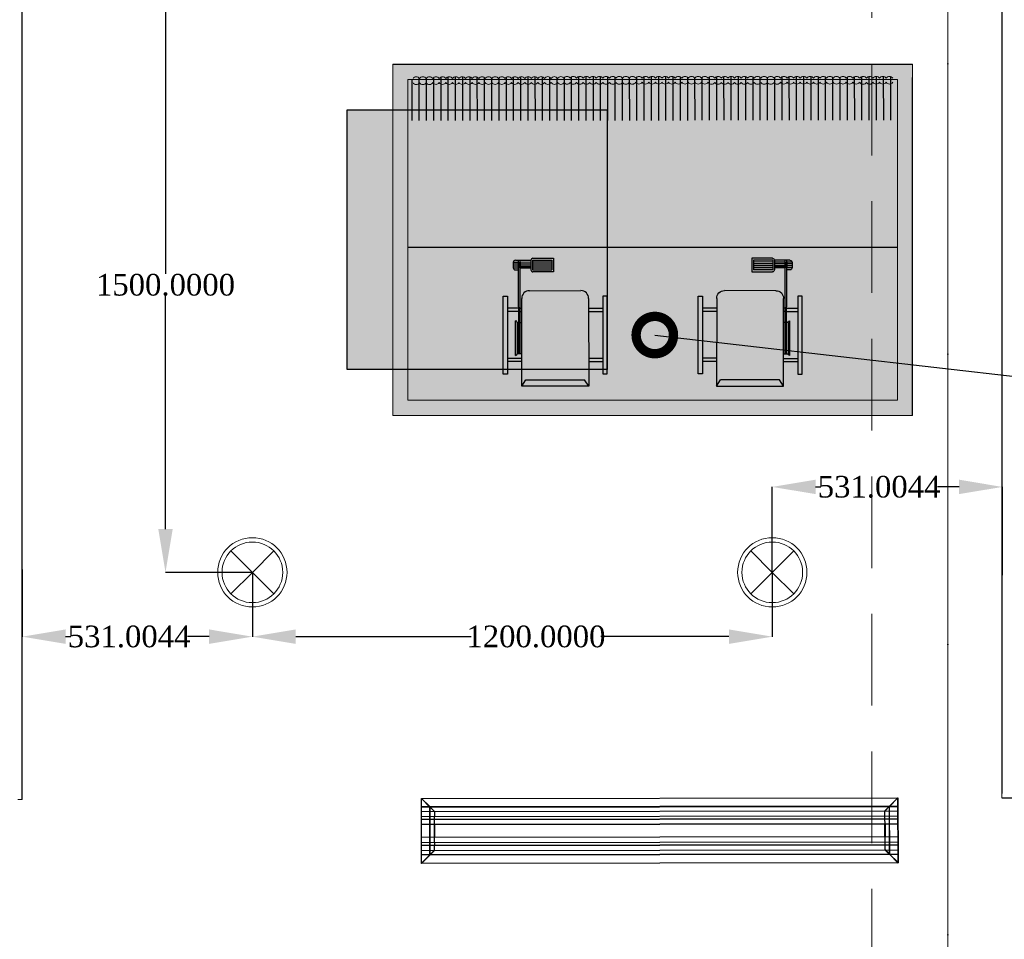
# Model space of a CAD drawing. Header units: millimetres. Extents: x 0 to 88385, y 0 to 41127.
# Tile 143 of 244: x 65089 to 67362, y 22521 to 24644. Entities that reach past the tile are written whole.
import ezdxf
from ezdxf import colors
from ezdxf.entities.mleader import LeaderData, LeaderLine
from ezdxf.enums import TextEntityAlignment as Align
from ezdxf.math import Vec2, Vec3

# ---------------------------------------------------------------- set-up
doc = ezdxf.new("R2010")
doc.units = ezdxf.units.MM
doc.header["$MEASUREMENT"] = 0
doc.linetypes.add('Dot & Dashed', pattern=[670.277762, 317.5, -176.388889, 0, -176.388874])
doc.linetypes.add('Hidden', pattern=[317.5, 211.666667, -105.833333])
for name, color, linetype in [('- განათება', 7, 'Continuous'), ('- მექანიკური ნაწილი', 7, 'Continuous'), ('Edges', 7, 'Continuous'), ('New_Structural - Bearing', 7, 'Continuous'), ('Structural - Bearing', 7, 'Continuous'), ('Structural - Grid', 7, 'Continuous')]:
    doc.layers.add(name, color=color, linetype=linetype)
for name, color, linetype, lineweight in [('heating-cooling1', 7, 'Continuous', 0), ('HVAC Room Number', 7, 'Continuous', 0), ('New_Structural - Bearing_Pen_No__1', 7, 'Continuous', 13)]:
    doc.layers.add(name, color=color, linetype=linetype, lineweight=lineweight)
for name, color, linetype, lineweight, true_color in [('New_Interior - Lamp_Pen_No__77', 7, 'Continuous', 20, 0xffeb28), ('New_Structural - Bearing_Pen_No__5', 7, 'Continuous', 25, 0x40a5ff), ('Structural - Bearing_Pen_No__81', 7, 'Continuous', 20, 0x6a6a6a), ('Structural - Grid_Pen_No__81', 7, 'Continuous', 20, 0x6a6a6a)]:
    doc.layers.add(name, color=color, linetype=linetype, lineweight=lineweight, true_color=true_color)
doc.styles.add('CT', font='ARIALN.TTF', dxfattribs={"height": 200})
doc.styles.add('GENERATED_STYLE_2', font='txt')
doc.styles.get("Standard").update_dxf_attribs({"font": 'sylfaen.ttf'})
doc.dimstyles.get("Standard").update_dxf_attribs({"dimtxt": 0.18, "dimasz": 0.18, "dimexe": 0.18, "dimexo": 0.0625, "dimgap": 0.09, "dimtad": 0, "dimtih": 1, "dimtoh": 1, "dimdec": 4, "dimzin": 0, "dimdsep": 46, "dimtxsty": 'Standard', "dimcen": 0.09, "dimadec": 0, "dimazin": 0, "dimtfac": 1, "dimtdec": 4, "dimtofl": 0, "dimtmove": 0, "dimatfit": 3, "dimfxl": 1, "dimtolj": 1, "dimtzin": 0, "dimarcsym": 0})

# ---------------------------------------------------------------- blocks, each defined once
blk = doc.blocks.new('Wall_61', base_point=(-19144.8, 39238))
at = {"layer": 'New_Structural - Bearing_Pen_No__1', "color": 7, "linetype": 'Continuous', "lineweight": 13, "flags": 128}
blk.add_lwpolyline([(-19144.8, 22843.6), (-19154.8, 22843.6)], dxfattribs=at)
at = {"layer": 'New_Structural - Bearing_Pen_No__5', "color": 161, "linetype": 'Continuous', "lineweight": 25, "true_color": 0x40a5ff, "flags": 128}
blk.add_lwpolyline([(-19144.8, 22843.6), (-19144.8, 33093.1)], dxfattribs=at)
blk = doc.blocks.new('Wall_69', base_point=(-4783.8, 22847.1))
at = {"layer": 'New_Structural - Bearing_Pen_No__1', "color": 7, "linetype": 'Continuous', "lineweight": 13, "flags": 128}
blk.add_lwpolyline([(-16883.8, 22847.1), (-16883.8, 22857.1)], dxfattribs=at)
at = {"layer": 'New_Structural - Bearing_Pen_No__5', "color": 161, "linetype": 'Continuous', "lineweight": 25, "true_color": 0x40a5ff, "flags": 128}
blk.add_lwpolyline([(-16883.8, 22847.1), (-16683.8, 22847.1)], dxfattribs=at)
blk = doc.blocks.new('Wall_70', base_point=(-16883.8, 22847.1))
at = {"layer": 'New_Structural - Bearing_Pen_No__5', "color": 161, "linetype": 'Continuous', "lineweight": 25, "true_color": 0x40a5ff, "flags": 128}
blk.add_lwpolyline([(-16883.8, 26488), (-16883.8, 22857.1)], dxfattribs=at)
blk = doc.blocks.new('Standard grid marker_2')
at = {"layer": 'Structural - Grid_Pen_No__81', "color": 251, "linetype": 'Continuous', "lineweight": 20, "true_color": 0x6a6a6a}
blk.add_line((1000, 0), (27734.9, 0), dxfattribs=at)
at = {"layer": 'Structural - Grid_Pen_No__81', "color": 251, "lineweight": 20, "true_color": 0x6a6a6a, "style": 'GENERATED_STYLE_2'}
for tag, p in [('AC_MarkerText_1_0', (-1.5, -46.7)), ('AC_MarkerText_1_1', (28933.4, -46.7))]:
    blk.add_attdef(tag, text='', height=100, rotation=270, dxfattribs=at).set_placement(p, align=Align.TOP_CENTER)
blk = doc.blocks.new('Beam_4', base_point=(-17008.8, 14663))
at = {"layer": 'Structural - Bearing_Pen_No__81', "color": 251, "linetype": 'Dot & Dashed', "lineweight": 20, "true_color": 0x6a6a6a}
blk.add_line((-17008.8, 14663), (-17008.8, 39096.2), dxfattribs=at)
at = {"layer": 'Structural - Bearing_Pen_No__81', "color": 251, "linetype": 'Hidden', "lineweight": 20, "true_color": 0x6a6a6a}
blk.add_line((-17183.8, 20838), (-17183.8, 26488), dxfattribs=at)
blk = doc.blocks.new('asd1q3wdscqewdscx')
h = blk.add_hatch(color=8)
h.dxf.hatch_style = 1
h.paths.add_polyline_path([(45549, 30865), (45532, 30865), (45532, 30791), (45549, 30791)])
h.paths.add_polyline_path([(45549, 31289), (45532, 31289), (45532, 31215), (45549, 31215)])
h.paths.add_polyline_path([(45874, 31312), (45467, 31312), (45467, 31289), (45874, 31289)])
h.paths.add_polyline_path([(45811, 31289), (45794, 31289), (45794, 31231), (45811, 31231)])
h.paths.add_polyline_path([(45811, 31223), (45794, 31223), (45794, 31215), (45811, 31215)])
h = blk.add_hatch(color=256)
h.dxf.hatch_style = 1
h.paths.add_polyline_path([(46062, 31223), (46053, 31223), (46053, 31167), (46062, 31167)])
h.paths.add_polyline_path([(46053, 31258.8), (46053, 31231), (46062, 31231), (46062, 31248, 0.361621)])
h.paths.add_polyline_path([(46043, 31259), (46033, 31259), (46033, 31231), (46043, 31231)])
h.paths.add_polyline_path([(46023, 31259, 0.414214), (46012, 31248), (46012, 31231), (46023, 31231)])
h.paths.add_polyline_path([(46023, 31223), (46012, 31223), (46012, 31167), (46023, 31167)])
h.paths.add_polyline_path([(46043, 31223), (46033, 31223), (46033, 31167), (46043, 31167)])
h.paths.add_polyline_path([(46073, 31156, 0.414214), (46062, 31167), (46012, 31167, 0.414214), (46001, 31156), (46001, 31058), (46001, 31049), (46073, 31049), (46073, 31058)])
h.paths.add_polyline_path([(46062, 31058), (46012, 31058), (46012, 31158), (46062, 31158)], flags=16)
at = {"true_color": 0x8fa35c}
h = blk.add_hatch(color=55, dxfattribs=at)
h.dxf.hatch_style = 1
h.paths.add_polyline_path([(46053, 31223), (46043, 31223), (46043, 31167), (46053, 31167)])
h.paths.add_polyline_path([(46053, 31258.8, 0.045741), (46051, 31259), (46043, 31259), (46043, 31231), (46053, 31231)])
h.paths.add_polyline_path([(46033, 31259), (46023, 31259), (46023, 31231), (46033, 31231)])
h.paths.add_polyline_path([(46023, 31158), (46012, 31158), (46012, 31058), (46023, 31058)])
h.paths.add_polyline_path([(46033, 31158), (46023, 31158), (46023, 31058), (46033, 31058)])
h.paths.add_polyline_path([(46043, 31158), (46033, 31158), (46033, 31058), (46043, 31058)])
h.paths.add_polyline_path([(46053, 31158), (46043, 31158), (46043, 31058), (46053, 31058)])
h.paths.add_polyline_path([(46062, 31158), (46053, 31158), (46053, 31058), (46062, 31058)])
at = {"true_color": 0xb4794b}
h = blk.add_hatch(color=35, dxfattribs=at)
h.dxf.hatch_style = 1
h.paths.add_polyline_path([(45903, 31174.6, 0.414214), (45862.6, 31215), (45403, 31215), (45437, 31193.9), (45437, 30886.1), (45403, 30865), (45862.6, 30865, 0.414214), (45903, 30905.4)])
h = blk.add_hatch(color=7)
h.dxf.hatch_style = 1
h.paths.add_polyline_path([(45746.1, 31247), (45563.9, 31247, 0.376607), (45573, 31239), (45737, 31239, 0.376607)])
h = blk.add_hatch(color=7)
h.dxf.hatch_style = 1
h.paths.add_polyline_path([(45737, 31239), (45573, 31239), (45573, 31231), (45737, 31231)])
at = {"true_color": 0x40b2bf}
h = blk.add_hatch(color=143, dxfattribs=at)
h.dxf.hatch_style = 1
h.paths.add_polyline_path([(45737, 31231), (45573, 31231), (45573, 31223), (45737, 31223)])
h = blk.add_hatch(color=7)
h.dxf.hatch_style = 1
h.paths.add_polyline_path([(45737, 31223), (45573, 31223), (45573, 31215), (45737, 31215)])
h = blk.add_hatch(color=143, dxfattribs=at)
h.dxf.hatch_style = 1
h.paths.add_polyline_path([(46062, 31231), (46053, 31231), (46023, 31231), (45737, 31231), (45737, 31223), (46062, 31223)])
at = {"true_color": 0x8fa35c}
h = blk.add_hatch(color=55, dxfattribs=at)
h.dxf.hatch_style = 1
h.paths.add_polyline_path([(46033, 31223), (46023, 31223), (46023, 31167), (46033, 31167)])
h = blk.add_hatch(color=8)
h.dxf.hatch_style = 1
h.paths.add_polyline_path([(45811, 30865), (45794, 30865), (45794, 30791), (45811, 30791)])
h = blk.add_hatch(color=8)
h.dxf.hatch_style = 1
h.paths.add_polyline_path([(45874, 30791), (45467, 30791), (45467, 30768), (45874, 30768)])
for p, q in [((45467, 31289), (45467, 31312)), ((45467, 31312), (45874, 31312)), ((45874, 31312), (45874, 31289)), ((45874, 31289), (45467, 31289)), ((45532, 31215), (45532, 31289)), ((45549, 31215), (45549, 31289)), ((45794, 31231), (45794, 31289)), ((45811, 31231), (45811, 31289)), ((46051, 31259), (46023, 31259)), ((46023, 31259), (46023, 31231)), ((46033, 31259), (46033, 31231)), ((46043, 31259), (46043, 31231)), ((46053, 31259), (46053, 31231)), ((45403, 31215), (45862.6, 31215)), ((45403, 31215), (45437, 31193.9)), ((45403, 30865), (45403, 31215)), ((45563.9, 31247), (45746.1, 31247)), ((45573, 31215), (45573, 31239)), ((45737, 31239), (45573, 31239)), ((45573, 31231), (46062, 31231)), ((45573, 31223), (46062, 31223)), ((45737, 31239), (45737, 31231)), ((45737, 31223), (45737, 31215)), ((45794, 31223), (45794, 31215)), ((45811, 31223), (45811, 31215)), ((46012, 31248), (46012, 31231)), ((46053, 31231), (46023, 31231)), ((46053, 31223), (46023, 31223)), ((46023, 31223), (46023, 31167)), ((46033, 31223), (46033, 31167)), ((46043, 31223), (46043, 31167)), ((46053, 31231), (46062, 31231)), ((46053, 31223), (46062, 31223)), ((46053, 31223), (46053, 31167)), ((46062, 31248), (46062, 31167)), ((45437, 31193.9), (45437, 30886.1)), ((45903, 31174.6), (45903, 30905.4)), ((46001, 31058), (46001, 31156)), ((46062, 31167), (46012, 31167)), ((46062, 31158), (46012, 31158)), ((46012, 31158), (46012, 31058)), ((46023, 31158), (46023, 31058)), ((46033, 31158), (46033, 31058)), ((46043, 31158), (46043, 31058)), ((46053, 31158), (46053, 31058)), ((46062, 31158), (46062, 31058)), ((46073, 31156), (46073, 31058)), ((46001, 31049), (46001, 31058)), ((46073, 31049), (46001, 31049)), ((46062, 31058), (46012, 31058)), ((46073, 31058), (46073, 31049)), ((45403, 30865), (45437, 30886.1)), ((45862.6, 30865), (45403, 30865)), ((45532, 30865), (45532, 30791)), ((45549, 30865), (45549, 30791)), ((45794, 30865), (45794, 30791)), ((45811, 30865), (45811, 30791)), ((45874, 30791), (45467, 30791)), ((45467, 30791), (45467, 30768)), ((45874, 30768), (45874, 30791)), ((45467, 30768), (45874, 30768))]:
    blk.add_line(p, q)
for centre, radius, start, end in [((46023, 31248), 11, 90, 180), ((46051, 31248), 11, 0, 90), ((45573, 31248.2), 9.19, 187.4531, 270), ((45737, 31248.2), 9.19, 270, 352.5469), ((45862.6, 31174.6), 40.4, 0, 90), ((46012, 31156), 11, 90, 180), ((46062, 31156), 11, 0, 90), ((45862.6, 30905.4), 40.4, 270, 0)]:
    blk.add_arc(centre, radius, start, end)
blk = doc.blocks.new('asdasda')
at = {"lineweight": 0, "true_color": 0xffffff}
h = blk.add_hatch(color=7, dxfattribs=at)
h.dxf.hatch_style = 1
h.paths.add_polyline_path([(757.4, 504.2), (22.6, 504.2), (22.6, 22.6), (757.4, 22.6)], flags=0)
h.paths.add_polyline_path([(780, 526.8), (0, 526.8), (0, 0), (780, 0)])
h.paths.add_polyline_path([(22.6, 504.2), (757.4, 504.2), (757.4, 22.6), (22.6, 22.6)], flags=16)
h = blk.add_hatch(color=7, dxfattribs=at)
h.dxf.hatch_style = 1
h.paths.add_polyline_path([(757.4, 504.2), (22.6, 504.2), (22.6, 22.6), (757.4, 22.6)])
h = blk.add_hatch(color=7)
h.dxf.hatch_style = 1
h.paths.add_polyline_path([(22.8, 255.2), (22.8, 243.7), (757.4, 244.3), (757.4, 255.8)])
at = {"true_color": 0xfb1004}
h = blk.add_hatch(color=1, dxfattribs=at)
h.dxf.hatch_style = 1
h.set_gradient(color1=(255, 0, 0), color2=(0, 0, 255), tint=1)
h.paths.add_polyline_path([(740.4, 210.2), (740.4, 134.5, -1), (717.1, 134.4), (717, 209.8, 1), (673.8, 209.8), (673.9, 134.5, -1.005911), (650.8, 134.2), (650.7, 210, 1.002343), (607.7, 209.6), (607.8, 134.4, -1), (584.4, 134.3), (584.4, 210, 1.002343), (541.4, 209.6), (541.4, 134.3, -1), (518.1, 134.3), (518, 209.7, 1), (474.8, 209.6), (474.9, 134.2, -1), (451.8, 134), (451.7, 209.8, 1.00525), (408.7, 209.3), (408.8, 134.3, -1), (385.4, 134.3), (385.4, 209.7, 1), (342.1, 209.6), (342.2, 134.3, -1.005302), (319.1, 133.9), (319, 209.7, 1.00522), (276, 209.2), (276.1, 134.2, -1), (252.8, 134.2), (252.7, 209.8, 1.005275), (209.7, 209.3), (209.8, 134.3, -1), (186.4, 134.3), (186.4, 209.7, 1.005275), (143.4, 209.2), (143.4, 134.2, -1), (120.1, 134.2), (120, 209.8, 1.005275), (77, 209.3), (77.1, 134.3, -1), (53.8, 134.3), (53.7, 209.6, 0.415483), (31.5, 231.6), (22.6, 231.6), (22.6, 221.5), (32, 221.5, -0.414214), (43.6, 209.9), (43.7, 134.6, 0.999973), (86.9, 134.6), (86.9, 209.7, -1.008192), (110, 210.1), (110, 134.5, 1.011383), (153.3, 135.1), (153.2, 209.9, -0.994909), (176.3, 210.1), (176.4, 134.6, 1.011379), (219.6, 135.1), (219.5, 210, -0.994909), (242.6, 210.1), (242.7, 134.5, 1), (285.9, 134.5), (285.9, 209.9, -0.994909), (309, 210.1), (309, 134.4, 1), (352.3, 134.5), (352.2, 209.9), (352.2, 210, -1), (375.3, 210.2), (375.4, 134.6, 1), (418.6, 134.7), (418.5, 210, -0.994909), (441.6, 210.2), (441.7, 134.6, 1), (484.9, 134.6), (484.9, 210, -1), (508, 210.2), (508, 134.6, 1), (551.3, 134.6), (551.2, 210, -1), (574.3, 210.3), (574.4, 134.7, 1), (617.6, 134.7), (617.5, 210.1, -1), (640.6, 210.3), (640.7, 134.7, 1), (683.9, 134.8), (683.9, 210.1, -1), (707, 210.4), (707, 134.8, 1), (750.3, 134.8), (750.2, 210.2, -0.303251), (757.4, 221), (757.4, 231.4, 0.354482)])
h = blk.add_hatch(color=250)
h.dxf.hatch_style = 1
h.paths.add_polyline_path([(757.4, 97.8), (757.4, 109.3), (22.6, 108.7), (22.6, 97.2)])
h = blk.add_hatch(color=7)
h.dxf.hatch_style = 1
h.paths.add_polyline_path([(22.9, 102), (22.9, 90.5), (757.4, 91.1), (757.4, 102.6)])
blk.add_line((22.6, 275), (757.4, 275))
at = {"color": 250}
blk.add_line((780, 0), (0, 0), dxfattribs=at)
for points in [[(0, 526.8), (0, 20)], [(32.5, 83.8), (32.6, 18.6)], [(43.4, 83.8), (43.5, 18.2)], [(54.3, 83.8), (54.3, 18.1)], [(65.2, 83.8), (65.2, 18.2)], [(76.1, 83.8), (76.1, 18.4)], [(86.9, 83.8), (87, 18.5)], [(97.8, 83.9), (97.9, 19.1)], [(108.7, 83.9), (108.8, 20)], [(119.6, 83.9), (119.7, 20.2)], [(130.5, 83.9), (130.5, 19.2)], [(141.4, 83.9), (141.4, 18.6)], [(152.3, 83.9), (152.3, 18.3)], [(163.2, 83.9), (163.2, 18.1)], [(174, 83.9), (174.1, 18.1)], [(184.9, 83.9), (185, 18.4)], [(195.8, 83.9), (195.9, 18.8)], [(206.7, 83.9), (206.7, 19.4)], [(217.6, 84), (217.6, 20.5)], [(228.5, 84), (228.5, 19.9)], [(239.4, 84), (239.4, 19.1)], [(250.2, 84), (250.3, 18.6)], [(261.1, 84), (261.2, 18.3)], [(272, 84), (272.1, 18.2)], [(282.9, 84), (283, 18.3)], [(293.8, 84), (293.8, 18.6)], [(304.7, 84), (304.7, 19.1)], [(315.6, 84), (315.6, 19.4)], [(326.4, 84), (326.5, 20.5)], [(337.3, 84.1), (337.4, 19.7)], [(348.2, 84.1), (348.3, 19)], [(359.1, 84.1), (359.2, 18.5)], [(370, 84.1), (370, 18.2)], [(380.9, 84.1), (380.9, 18.1)], [(391.8, 84.1), (391.8, 18.2)], [(402.6, 84.1), (402.7, 18.5)], [(413.5, 84.1), (413.6, 19)], [(424.4, 84.1), (424.5, 19.8)], [(435.3, 84.1), (435.4, 20.6)], [(446.2, 84.1), (446.2, 19.5)], [(457.1, 84.2), (457.1, 18.8)], [(468, 84.2), (468, 18.4)], [(478.8, 84.2), (478.9, 18.2)], [(489.7, 84.2), (489.8, 18.2)], [(500.6, 84.2), (500.7, 18.4)], [(511.5, 84.2), (511.6, 18.7)], [(522.4, 84.2), (522.4, 20.6)], [(533.3, 84.2), (533.3, 20.2)], [(544.2, 84.2), (544.2, 19.4)], [(555, 84.2), (555.1, 18.9)], [(565.9, 84.2), (566, 18.6)], [(576.8, 84.3), (576.9, 18.5)], [(587.7, 84.3), (587.8, 18.6)], [(598.6, 84.3), (598.6, 18.9)], [(609.5, 84.3), (609.5, 19.4)], [(620.4, 84.3), (620.4, 20.2)], [(631.2, 84.3), (631.3, 21.1)], [(642.1, 84.3), (642.2, 20)], [(653, 84.3), (653.1, 19.3)], [(663.9, 84.3), (664, 18.9)], [(674.8, 84.3), (674.8, 18.6)], [(685.7, 84.3), (685.7, 18.6)], [(696.6, 84.4), (696.6, 18.8)], [(707.4, 84.4), (707.5, 19.1)], [(718.3, 84.4), (718.4, 19.7)], [(729.2, 84.4), (729.3, 20.7)], [(740.1, 84.4), (740.2, 20.7)], [(751, 84.4), (751, 22.6)]]:
    blk.add_lwpolyline(points, dxfattribs=at)
at = {"layer": 'heating-cooling1'}
blk.add_lwpolyline([(0, 526.8), (780, 526.8), (780, 0), (0, 0), (0, 526.8)], dxfattribs=at)
blk.add_lwpolyline([(22.6, 504.2), (757.4, 504.2), (757.4, 22.6), (22.6, 22.6)], close=True, dxfattribs=at)
at = {"layer": 'HVAC Room Number', "color": 250}
for points in [[(39.8, 27, 0.553217), (29.9, 27)], [(49.6, 27, 0.553217), (39.8, 27)], [(59.5, 27, 0.553217), (49.6, 27)], [(69.3, 27.1, 0.553217), (59.5, 27)], [(79.2, 27.1, 0.553217), (69.3, 27.1)], [(89.6, 27, 0.553217), (79.8, 27)], [(99.5, 27, 0.553217), (89.6, 27)], [(109.4, 27, 0.553217), (99.5, 27)], [(119.2, 27, 0.553217), (109.4, 27)], [(129.1, 27, 0.553217), (119.2, 27)], [(139, 27, 0.553217), (129.1, 27)], [(148.8, 27, 0.553217), (139, 27)], [(158.7, 27, 0.553217), (148.8, 27)], [(168.5, 27, 0.553217), (158.7, 27)], [(178.4, 27, 0.553217), (168.5, 27)], [(188.3, 27, 0.553217), (178.4, 27)], [(198.1, 27, 0.553217), (188.3, 27)], [(208, 27.1, 0.553217), (198.1, 27)], [(217.9, 27.1, 0.553217), (208, 27.1)], [(227.7, 27.1, 0.553217), (217.9, 27.1)], [(237.6, 27.1, 0.553217), (227.7, 27.1)], [(247.4, 27.1, 0.553217), (237.6, 27.1)], [(257.3, 27.1, 0.553217), (247.4, 27.1)], [(267.2, 27.1, 0.553217), (257.3, 27.1)], [(277, 27.1, 0.553217), (267.2, 27.1)], [(286.9, 27.1, 0.553217), (277, 27.1)], [(296.8, 27.1, 0.553217), (286.9, 27.1)], [(306.6, 27.1, 0.553217), (296.8, 27.1)], [(316.8, 27, 0.553217), (306.9, 27)], [(326.7, 27, 0.553217), (316.8, 27)], [(336.5, 27, 0.553217), (326.7, 27)], [(346.4, 27, 0.553217), (336.5, 27)], [(356.3, 27, 0.553217), (346.4, 27)], [(366.1, 27, 0.553217), (356.3, 27)], [(376, 27, 0.553217), (366.1, 27)], [(385.8, 27, 0.553217), (376, 27)], [(395.7, 27, 0.553217), (385.8, 27)], [(405.6, 27, 0.553217), (395.7, 27)], [(415.4, 27, 0.553217), (405.6, 27)], [(425.3, 27.1, 0.553217), (415.4, 27)], [(435.2, 27.1, 0.553217), (425.3, 27.1)], [(445, 27.1, 0.553217), (435.2, 27.1)], [(454.9, 27.1, 0.553217), (445, 27.1)], [(464.7, 27.1, 0.553217), (454.9, 27.1)], [(474.6, 27.1, 0.553217), (464.7, 27.1)], [(484.5, 27.1, 0.553217), (474.6, 27.1)], [(494.3, 27.1, 0.553217), (484.5, 27.1)], [(504.2, 27.1, 0.553217), (494.3, 27.1)], [(514.1, 27.1, 0.553217), (504.2, 27.1)], [(522.7, 27.4, 0.610733), (514.1, 27.1)], [(532.5, 27.4, 0.553217), (522.7, 27.4)], [(542.4, 27.4, 0.553217), (532.5, 27.4)], [(552.3, 27.4, 0.553217), (542.4, 27.4)], [(562.1, 27.4, 0.553217), (552.3, 27.4)], [(572, 27.4, 0.553217), (562.1, 27.4)], [(581.9, 27.4, 0.553217), (572, 27.4)], [(591.7, 27.4, 0.553217), (581.9, 27.4)], [(601.6, 27.5, 0.553217), (591.7, 27.4)], [(611.4, 27.5, 0.553217), (601.6, 27.5)], [(621.3, 27.5, 0.553217), (611.4, 27.5)], [(631.2, 27.5, 0.553217), (621.3, 27.5)], [(641, 27.5, 0.553217), (631.2, 27.5)], [(650.9, 27.5, 0.553217), (641, 27.5)], [(660.8, 27.5, 0.553217), (650.9, 27.5)], [(670.6, 27.5, 0.553217), (660.8, 27.5)], [(680.5, 27.5, 0.553217), (670.6, 27.5)], [(690.3, 27.5, 0.553217), (680.5, 27.5)], [(700.2, 27.5, 0.553217), (690.3, 27.5)], [(710.1, 27.5, 0.553217), (700.2, 27.5)], [(719.9, 27.5, 0.553217), (710.1, 27.5)], [(729.8, 27.6, 0.553217), (719.9, 27.5)], [(739.7, 27.6, 0.553217), (729.8, 27.6)], [(749.5, 27.6, 0.553217), (739.7, 27.6)], [(29.9, 20.8, 0.553217), (39.8, 20.8)], [(39.8, 20.8, 0.553217), (49.6, 20.8)], [(49.6, 20.8, 0.553217), (59.5, 20.9)], [(59.5, 20.9, 0.553217), (69.3, 20.9)], [(69.3, 20.9, 0.553217), (79.2, 20.9)], [(79.8, 20.8, 0.553217), (89.7, 20.8)], [(89.7, 20.8, 0.553217), (99.5, 20.8)], [(99.5, 20.8, 0.553217), (109.4, 20.8)], [(109.4, 20.8, 0.553217), (119.2, 20.8)], [(119.2, 20.8, 0.553217), (129.1, 20.8)], [(129.1, 20.8, 0.553217), (139, 20.8)], [(139, 20.8, 0.553217), (148.8, 20.8)], [(148.8, 20.8, 0.553217), (158.7, 20.8)], [(158.7, 20.8, 0.553217), (168.6, 20.8)], [(168.6, 20.8, 0.553217), (178.4, 20.8)], [(178.4, 20.8, 0.553217), (188.3, 20.9)], [(188.3, 20.9, 0.553217), (198.1, 20.9)], [(198.1, 20.9, 0.553217), (208, 20.9)], [(208, 20.9, 0.553217), (217.9, 20.9)], [(217.9, 20.9, 0.553217), (227.7, 20.9)], [(227.7, 20.9, 0.553217), (237.6, 20.9)], [(237.6, 20.9, 0.553217), (247.5, 20.9)], [(247.5, 20.9, 0.553217), (257.3, 20.9)], [(257.3, 20.9, 0.553217), (267.2, 20.9)], [(267.2, 20.9, 0.553217), (277, 20.9)], [(277, 20.9, 0.553217), (286.9, 20.9)], [(286.9, 20.9, 0.553217), (296.8, 20.9)], [(296.8, 20.9, 0.553217), (306.6, 21)], [(306.9, 20.8, 0.553217), (316.8, 20.8)], [(316.8, 20.8, 0.553217), (326.7, 20.8)], [(326.7, 20.8, 0.553217), (336.5, 20.8)], [(336.5, 20.8, 0.553217), (346.4, 20.8)], [(346.4, 20.8, 0.553217), (356.3, 20.8)], [(356.3, 20.8, 0.553217), (366.1, 20.8)], [(366.1, 20.8, 0.553217), (376, 20.8)], [(376, 20.8, 0.553217), (385.8, 20.8)], [(385.8, 20.8, 0.553217), (395.7, 20.8)], [(395.7, 20.8, 0.553217), (405.6, 20.9)], [(405.6, 20.9, 0.553217), (415.4, 20.9)], [(415.4, 20.9, 0.553217), (425.3, 20.9)], [(425.3, 20.9, 0.553217), (435.2, 20.9)], [(435.2, 20.9, 0.553217), (445, 20.9)], [(445, 20.9, 0.553217), (454.9, 20.9)], [(454.9, 20.9, 0.553217), (464.7, 20.9)], [(464.7, 20.9, 0.553217), (474.6, 20.9)], [(474.6, 20.9, 0.553217), (484.5, 20.9)], [(484.5, 20.9, 0.553217), (494.3, 20.9)], [(494.3, 20.9, 0.553217), (504.2, 20.9)], [(504.2, 20.9, 0.553217), (514.1, 20.9)], [(514.1, 20.9, 0.671613), (522.7, 21.2)], [(522.7, 21.2, 0.553217), (532.6, 21.2)], [(532.6, 21.2, 0.553217), (542.4, 21.2)], [(542.4, 21.2, 0.553217), (552.3, 21.2)], [(552.3, 21.2, 0.553217), (562.1, 21.2)], [(562.1, 21.2, 0.553217), (572, 21.2)], [(572, 21.2, 0.553217), (581.9, 21.2)], [(581.9, 21.2, 0.553217), (591.7, 21.3)], [(591.7, 21.3, 0.553217), (601.6, 21.3)], [(601.6, 21.3, 0.553217), (611.5, 21.3)], [(611.5, 21.3, 0.553217), (621.3, 21.3)], [(621.3, 21.3, 0.553217), (631.2, 21.3)], [(631.2, 21.3, 0.553217), (641, 21.3)], [(641, 21.3, 0.553217), (650.9, 21.3)], [(650.9, 21.3, 0.553217), (660.8, 21.3)], [(660.8, 21.3, 0.553217), (670.6, 21.3)], [(670.6, 21.3, 0.553217), (680.5, 21.3)], [(680.5, 21.3, 0.553217), (690.3, 21.3)], [(690.3, 21.3, 0.553217), (700.2, 21.3)], [(700.2, 21.3, 0.553217), (710.1, 21.4)], [(710.1, 21.4, 0.553217), (719.9, 21.4)], [(719.9, 21.4, 0.553217), (729.8, 21.4)], [(729.8, 21.4, 0.553217), (739.7, 21.4)], [(739.7, 21.4, 0.553217), (749.5, 21.4)]]:
    blk.add_lwpolyline(points, format="xyb", dxfattribs=at)
at = {"yscale": 0.2868831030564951, "zscale": 0.2868831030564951}
for p, xscale, rotation in [((9159.5, 13501.1), -0.286883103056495, 89.95250228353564), ((-8379.5, 13501.1), 0.2868831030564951, 270.0474656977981)]:
    blk.add_blockref('asd1q3wdscqewdscx', p, dxfattribs=dict(at, xscale=xscale, rotation=rotation))
blk = doc.blocks.new('600x600')
h = blk.add_hatch(color=6)
h.dxf.hatch_style = 1
h.paths.add_polyline_path([(-54793.2, 18677.9), (-55393.2, 18677.9), (-55393.2, 18077.9), (-54793.2, 18077.9)])
for p, q in [((-55393.2, 18677.9), (-54793.2, 18677.9)), ((-55393.2, 18077.9), (-55393.2, 18677.9)), ((-54793.2, 18677.9), (-54793.2, 18077.9)), ((-54793.2, 18077.9), (-55393.2, 18077.9))]:
    blk.add_line(p, q)
blk = doc.blocks.new('lineardiffplan')
at = {"layer": 'Edges'}
for p, q in [((392.8, 274.9), (392.8, 274.6)), ((393.1, 274.9), (392.8, 274.9)), ((422.8, 244.9), (392.8, 274.9)), ((392.8, 274.6), (392.9, 274.5)), ((392.9, 125.2), (392.9, 274.5)), ((412.4, 255), (392.9, 274.5)), ((393.1, 274.9), (393.2, 274.8)), ((393.2, 274.8), (412.7, 255.3)), ((1462.8, 244.9), (1492.8, 274.9)), ((1472.9, 255.3), (1492.4, 274.8)), ((1473.2, 254.9), (1492.8, 274.5)), ((1492.4, 274.8), (1492.5, 274.9)), ((1492.8, 274.9), (1492.5, 274.9)), ((1492.8, 274.5), (1492.8, 274.9)), ((1492.8, 274.5), (1492.8, 274.5)), ((1492.8, 125.4), (1492.8, 274.5)), ((1492.8, 255.3), (392.9, 255.3)), ((392.9, 254.9), (1492.8, 254.9)), ((412.4, 144.7), (412.4, 255)), ((412.8, 254.6), (412.4, 255)), ((412.7, 255.3), (413.1, 254.9)), ((412.8, 145.1), (412.8, 254.6)), ((412.8, 254.6), (422.8, 244.6)), ((413.1, 254.9), (423.1, 244.9)), ((1472.5, 254.9), (1462.5, 244.9)), ((1462.9, 244.6), (1472.8, 254.5)), ((1472.9, 255.3), (1472.5, 254.9)), ((1472.8, 254.5), (1473.2, 254.9)), ((1472.8, 254.5), (1472.8, 145.3)), ((1473.2, 144.9), (1473.2, 254.9)), ((392.9, 244.9), (1492.8, 244.9)), ((392.9, 233.2), (1492.8, 233.2)), ((392.9, 233), (1492.8, 233)), ((422.8, 244.6), (422.8, 244.9)), ((422.8, 244.9), (423.1, 244.9)), ((422.8, 244.6), (422.8, 244.6)), ((422.8, 244.6), (422.8, 233.2)), ((422.8, 233), (422.8, 233.2)), ((422.8, 226.8), (422.8, 233)), ((423.1, 244.9), (423.1, 244.9)), ((1462.5, 244.9), (1462.5, 244.9)), ((1462.5, 244.9), (1462.8, 244.9)), ((1462.8, 244.9), (1462.9, 244.6)), ((1462.8, 244.5), (1462.9, 244.6)), ((1462.8, 233.2), (1462.8, 244.5)), ((1462.8, 233), (1462.8, 233.2)), ((1462.8, 226.8), (1462.8, 233)), ((392.9, 226.8), (1492.8, 226.8)), ((392.9, 226.5), (1492.8, 226.5)), ((392.9, 214.9), (1492.8, 214.9)), ((1492.8, 214.8), (392.9, 214.8)), ((422.4, 214.9), (422.3, 214.9)), ((422.8, 214.9), (422.4, 214.9)), ((422.8, 226.5), (422.8, 226.8)), ((422.8, 214.9), (422.8, 226.5)), ((422.8, 184.9), (422.8, 214.9)), ((423.2, 214.9), (422.8, 214.9)), ((423.2, 214.8), (422.8, 214.9)), ((423.2, 214.8), (423.2, 214.9)), ((423.2, 214.8), (423.2, 184.9)), ((1462.8, 214.9), (1462.4, 214.9)), ((1462.4, 214.9), (1462.4, 214.8)), ((1462.8, 214.9), (1462.4, 214.8)), ((1462.4, 184.9), (1462.4, 214.8)), ((1462.8, 226.5), (1462.8, 226.8)), ((1462.8, 214.9), (1462.8, 226.5)), ((1462.8, 214.9), (1462.8, 184.9)), ((1462.8, 214.9), (1463.2, 214.9)), ((1463.2, 214.9), (1463.3, 214.9)), ((1492.8, 184.9), (392.9, 184.9)), ((422.4, 184.9), (422.3, 184.9)), ((422.8, 184.9), (422.4, 184.9)), ((422.8, 184.9), (423.2, 184.9)), ((422.8, 173.2), (422.8, 184.9)), ((1462.4, 184.9), (1462.8, 184.9)), ((1462.8, 173.2), (1462.8, 184.9)), ((1463.2, 184.9), (1462.8, 184.9)), ((1463.2, 184.9), (1463.3, 184.9)), ((392.9, 173.2), (1492.8, 173.2)), ((392.9, 173), (1492.8, 173)), ((392.9, 166.8), (1492.8, 166.8)), ((392.9, 166.5), (1492.8, 166.5)), ((422.8, 173), (422.8, 173.2)), ((422.8, 173), (422.8, 166.8)), ((422.8, 166.5), (422.8, 166.8)), ((422.8, 155.1), (422.8, 166.5)), ((1462.8, 173), (1462.8, 173.2)), ((1462.8, 166.8), (1462.8, 173)), ((1462.8, 166.5), (1462.8, 166.8)), ((1462.8, 155.3), (1462.8, 166.5)), ((392.8, 124.9), (422.8, 154.9)), ((392.9, 154.9), (1492.8, 154.9)), ((1492.8, 144.9), (392.9, 144.9)), ((392.9, 125.2), (412.4, 144.7)), ((392.9, 144.5), (1492.8, 144.5)), ((412.7, 144.5), (393.2, 124.9)), ((412.8, 145.1), (412.4, 144.7)), ((412.7, 144.5), (413.1, 144.9)), ((412.8, 145.1), (422.8, 155.1)), ((423.1, 154.8), (413.1, 144.9)), ((422.8, 154.9), (422.8, 155.1)), ((422.8, 155.1), (422.8, 155.1)), ((423.1, 154.8), (422.8, 154.9)), ((423.1, 154.8), (423.1, 154.9)), ((1462.5, 154.8), (1462.4, 154.9)), ((1462.8, 154.9), (1462.5, 154.8)), ((1462.5, 154.8), (1472.4, 144.9)), ((1462.9, 155.2), (1462.8, 155.3)), ((1462.9, 155.2), (1462.8, 154.9)), ((1462.8, 154.9), (1492.8, 124.9)), ((1472.8, 145.3), (1462.9, 155.2)), ((1472.4, 144.9), (1472.8, 144.5)), ((1473.2, 144.9), (1472.8, 145.3)), ((1472.8, 144.5), (1492.4, 124.9)), ((1473.2, 144.9), (1492.8, 125.4)), ((392.9, 125.2), (392.8, 125.1)), ((392.8, 125.1), (392.8, 124.9)), ((392.8, 124.9), (393.1, 124.9)), ((393.2, 124.9), (393.1, 124.9)), ((1492.4, 124.9), (1492.8, 124.9)), ((1492.4, 124.9), (1492.4, 124.9)), ((1492.8, 125.3), (1492.8, 125.4)), ((1492.8, 124.9), (1492.8, 125.3))]:
    blk.add_line(p, q, dxfattribs=at)
blk.add_lwpolyline([(393.2, 274.8), (1492.8, 274.8), (1492.8, 124.9), (393.2, 124.9)], close=True, dxfattribs=at)
blk = doc.blocks.new('Recessed Spot')
at = {"layer": 'New_Interior - Lamp_Pen_No__77', "color": 2, "linetype": 'Continuous', "lineweight": 20, "true_color": 0xffeb28}
for q in [(-49.5, 49.5), (49.5, 49.5), (-49.5, -49.5), (49.5, -49.5)]:
    blk.add_line((0, 0), q, dxfattribs=at)
at = {"layer": 'New_Interior - Lamp_Pen_No__77', "color": 2, "linetype": 'Continuous', "lineweight": 20, "true_color": 0xffeb28, "flags": 128}
blk.add_lwpolyline([(80, 0, 1), (-80, 0, 1)], format="xyb", close=True, dxfattribs=at)
at = {"layer": 'New_Interior - Lamp_Pen_No__77', "color": 2, "linetype": 'Continuous', "lineweight": 20, "true_color": 0xffeb28}
blk.add_circle((0, 0), 70, dxfattribs=at)
blk = doc.blocks.new('_DotSmall')
at = {"color": 0, "linetype": 'ByBlock', "const_width": 0.5}
blk.add_lwpolyline([(-0.0625, 0, 1), (0.0625, 0, 1)], format="xyb", close=True, dxfattribs=at)
blk = doc.blocks.new('*D1195')
at = {"layer": '- განათება', "color": 0, "lineweight": -2, "transparency": 16777216}
for p, q in [((65095.5, 23374.2), (65095.5, 23219.3)), ((65626.5, 23367.9), (65626.5, 23219.3)), ((65195.5, 23219.5), (65207.4, 23219.5)), ((65526.5, 23219.5), (65476.6, 23219.5))]:
    blk.add_line(p, q, dxfattribs=at)
at = {"layer": '- განათება', "color": 0, "transparency": 16777216}
for points in [[(65195.5, 23236.2), (65195.5, 23202.8), (65095.5, 23219.5)], [(65526.5, 23236.2), (65526.5, 23202.8), (65626.5, 23219.5)]]:
    blk.add_solid(points, dxfattribs=at)
at = {"layer": 'Defpoints', "color": 0, "transparency": 16777216}
for p in [(65095.5, 23374.2), (65626.5, 23368), (65095.5, 23219.5)]:
    blk.add_point(p, dxfattribs=at)
at = {"layer": '- განათება', "color": 0, "transparency": 16777216, "insert": (65342, 23219.5), "char_height": 50, "attachment_point": 5}
blk.add_mtext('\\A1;{\\fSylfaen|b0|i0|c0|p18;531.0044}', dxfattribs=at)
blk = doc.blocks.new('*D1196')
at = {"layer": '- განათება', "color": 0, "lineweight": -2, "transparency": 16777216}
for p, q in [((66826.5, 23368), (66826.5, 23565.4)), ((66926.5, 23565.2), (66938.4, 23565.2)), ((67257.5, 23565.2), (67207.6, 23565.2)), ((67357.5, 23361.8), (67357.5, 23565.4))]:
    blk.add_line(p, q, dxfattribs=at)
at = {"layer": '- განათება', "color": 0, "transparency": 16777216}
for points in [[(66926.5, 23581.9), (66926.5, 23548.6), (66826.5, 23565.2)], [(67257.5, 23581.9), (67257.5, 23548.6), (67357.5, 23565.2)]]:
    blk.add_solid(points, dxfattribs=at)
at = {"layer": 'Defpoints', "color": 0, "transparency": 16777216}
for p in [(66826.5, 23565.2), (66826.5, 23368), (67357.5, 23361.7)]:
    blk.add_point(p, dxfattribs=at)
at = {"layer": '- განათება', "color": 0, "transparency": 16777216, "insert": (67073, 23565.2), "char_height": 50, "attachment_point": 5}
blk.add_mtext('\\A1;{\\fSylfaen|b0|i0|c0|p18;531.0044}', dxfattribs=at)
blk = doc.blocks.new('*D1199')
at = {"layer": '- განათება', "color": 0, "lineweight": -2, "transparency": 16777216}
for p, q in [((65626.5, 23367.9), (65626.5, 23219.3)), ((66826.5, 23367.9), (66826.5, 23219.3)), ((65726.5, 23219.5), (66131.4, 23219.5)), ((66726.5, 23219.5), (66430.6, 23219.5))]:
    blk.add_line(p, q, dxfattribs=at)
at = {"layer": '- განათება', "color": 0, "transparency": 16777216}
for points in [[(65726.5, 23236.2), (65726.5, 23202.8), (65626.5, 23219.5)], [(66726.5, 23236.2), (66726.5, 23202.8), (66826.5, 23219.5)]]:
    blk.add_solid(points, dxfattribs=at)
at = {"layer": 'Defpoints', "color": 0, "transparency": 16777216}
for p in [(65626.5, 23368), (66826.5, 23368), (65626.5, 23219.5)]:
    blk.add_point(p, dxfattribs=at)
at = {"layer": '- განათება', "color": 0, "transparency": 16777216, "insert": (66281, 23219.5), "char_height": 50, "attachment_point": 5}
blk.add_mtext('\\A1;{\\fSylfaen|b0|i0|c0|p18;1200.0000}', dxfattribs=at)
blk = doc.blocks.new('*D1280')
at = {"layer": '- განათება', "color": 0, "lineweight": -2, "transparency": 16777216}
for p, q in [((65626.4, 24868), (65425.8, 24868)), ((65426, 24768), (65426, 24057.1)), ((65426, 23468), (65426, 24005.9)), ((65626.4, 23368), (65425.8, 23368))]:
    blk.add_line(p, q, dxfattribs=at)
at = {"layer": '- განათება', "color": 0, "transparency": 16777216}
for points in [[(65409.3, 24768), (65442.7, 24768), (65426, 24868)], [(65409.3, 23468), (65442.7, 23468), (65426, 23368)]]:
    blk.add_solid(points, dxfattribs=at)
at = {"layer": 'Defpoints', "color": 0, "transparency": 16777216}
for p in [(65626.5, 24868), (65426, 23368), (65626.5, 23368)]:
    blk.add_point(p, dxfattribs=at)
at = {"layer": '- განათება', "color": 0, "transparency": 16777216, "insert": (65426, 24031.5), "char_height": 50, "attachment_point": 5}
blk.add_mtext('\\A1;{\\fSylfaen|b0|i0|c0|p18;1500.0000}', dxfattribs=at)

msp = doc.modelspace()

# ---------------------------------------------------------------- block references
at = {"layer": '- განათება', "color": 2, "linetype": 'Continuous', "lineweight": 20, "true_color": 0xffeb28, "zscale": 1000}
for p in [(65626.5059, 23367.98097), (66826.5059, 23367.98097)]:
    msp.add_blockref('Recessed Spot', p, dxfattribs=at)
at = {"layer": '- მექანიკური ნაწილი', "lineweight": 0, "transparency": 33554687, "xscale": 1.538463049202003, "yscale": 1.538463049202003, "zscale": 1.538463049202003, "rotation": 180}
msp.add_blockref('asdasda', (67150.36036, 24540.94988), dxfattribs=at)
at = {"layer": '- მექანიკური ნაწილი'}
msp.add_blockref('600x600', (121238.69552, 5758.02926), dxfattribs=at)
at = {"layer": '- მექანიკური ნაწილი', "rotation": 0.08530679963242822}
msp.add_blockref('lineardiffplan', (65624.16803, 22570.50069, 1232.6925), dxfattribs=at)
at = {"layer": 'New_Structural - Bearing', "color": 7, "lineweight": 35}
for name, p in [('Wall_61', (65095.50151, 39237.98097)), ('Wall_70', (67356.5059, 22847.05844)), ('Wall_69', (79456.5059, 22847.05844))]:
    msp.add_blockref(name, p, dxfattribs=at)
at = {"layer": 'Structural - Bearing', "color": 251, "lineweight": 20, "true_color": 0x6a6a6a}
msp.add_blockref('Beam_4', (67231.5059, 14662.98097), dxfattribs=at)
at = {"layer": 'Structural - Grid', "color": 8, "linetype": 'Continuous', "lineweight": 15, "zscale": 1000, "rotation": 90}
msp.add_blockref('Standard grid marker_2', (67231.5059, 11703.05519), dxfattribs=at)

# ---------------------------------------------------------------- dimensions: what is measured, and where the dimension line sits
at = {"layer": '- განათება', "color": 1}
for base, p1, p2, angle, picture, middle in [((65426, 23367.98097), (65626.5059, 24867.98097), (65626.5059, 23367.98097), 270, '*D1280', (65426, 24031.5)), ((66826.5059, 23565.2392), (67357.51029, 23361.7392), (66826.5059, 23367.98097), 180, '*D1196', (67073.00439, 23565.2392)), ((65095.50151, 23219.5), (65626.5059, 23367.98097), (65095.50151, 23374.22274), 180, '*D1195', (65342, 23219.5)), ((65626.5059, 23219.5), (66826.5059, 23367.98097), (65626.5059, 23367.98097), 180, '*D1199', (66281, 23219.5))]:
    dim = msp.add_linear_dim(base=base, p1=p1, p2=p2, angle=angle, text='{\\fSylfaen|b0|i0|c0|p18;<>}', dimstyle='Standard', override={"dimtxt": 50, "dimasz": 100}, dxfattribs=at)
    dim.commit()
    dim.dimension.update_dxf_attribs({"geometry": picture, "text_midpoint": middle, "dimtype": 160})

# ---------------------------------------------------------------- leaders
at = {"layer": '- მექანიკური ნაწილი', "color": 7}
ml = msp.add_multileader_mtext('Standard', dxfattribs=at)
ml.set_content('{\\fSylfaen|b1|i0|c0|p18;\\C1;DB-HVAC\\C7;  \\fSylfaen|b0|i0|c0|p18;\\C1;QF-26          \\C7;N2XH-3X2.5}', color=7, style='CT')
ml.set_leader_properties()
ml.set_arrow_properties(name='DOTSMALL')
ml.build(insert=Vec2(0, 0))
ml.multileader.update_dxf_attribs({"has_dogleg": 0, "text_left_attachment_type": 6, "text_right_attachment_type": 6, "dogleg_length": 9, "arrow_head_size": 172.53719})
ctx = ml.context
ctx.base_point, ctx.char_height, ctx.arrow_head_size, ctx.landing_gap_size, ctx.plane_origin = Vec3(69932.83157, 23528.233), 171.3007828, 172.53719, 57.5124, Vec3(47295.47963, 13042.70909)
ctx.left_attachment, ctx.right_attachment, ctx.text_align_type = 6, 6, 1
notes = []
notes.append((ctx, [(1, (1, 1, 0), (69923.83157, 23528.233), (1, 0), 9, [(2, [(66555.36999, 23915.81185)], 0, [])])]))
ctx.mtext.insert, ctx.mtext.width, ctx.mtext.defined_height, ctx.mtext.alignment, ctx.mtext.flow_direction = Vec3(70935.38972, 23733.79394), 2531.4263669, 243.98464, 2, 5
for ctx, leaders in notes:
    for number, flags, end, landing, length, lines in leaders:
        leader = LeaderData()
        leader.index, (leader.has_last_leader_line, leader.has_dogleg_vector, leader.attachment_direction) = number, flags
        leader.last_leader_point, leader.dogleg_vector, leader.dogleg_length = Vec3(end), Vec3(landing), length
        for number, points, colour, breaks in lines:
            line = LeaderLine()
            line.index, line.vertices, line.color, line.breaks = number, Vec3.list(points), colors.encode_raw_color(colour), breaks
            leader.lines.append(line)
        ctx.leaders.append(leader)

doc.saveas('drawing.dxf')
